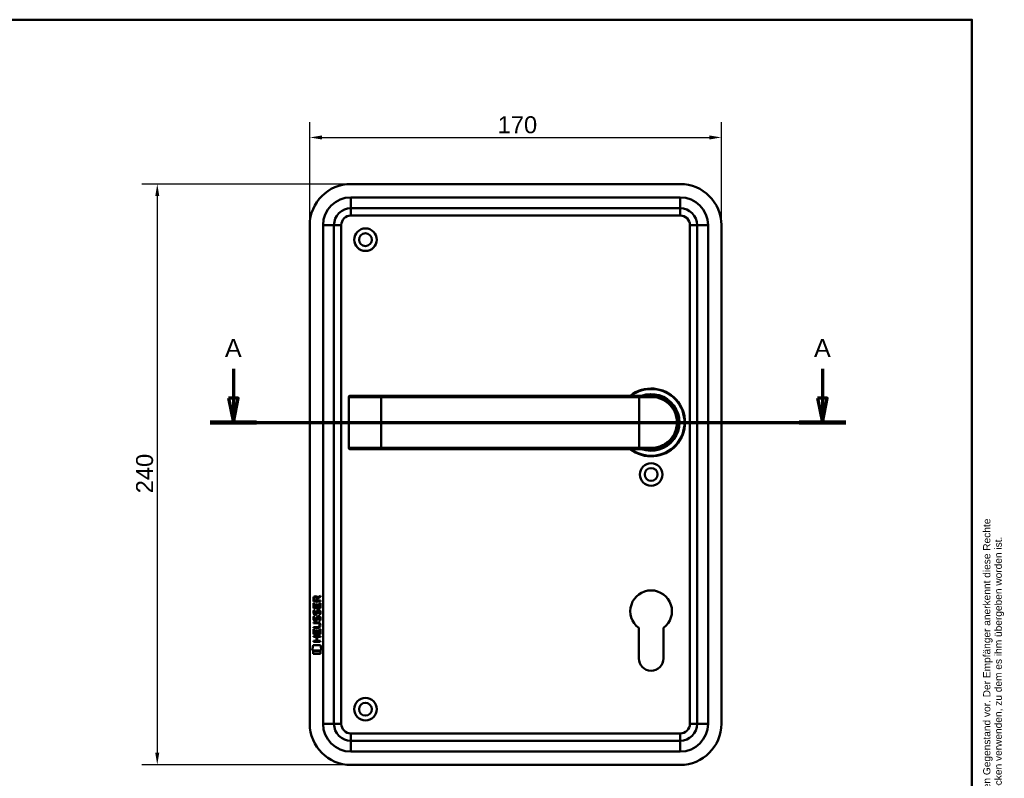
# Model space of a CAD drawing. Header units: millimetres. Extents: x 20 to 833, y 20 to 574.
# Tile 4 of 4: x 427 to 833, y 261 to 574. Entities that reach past the tile are written whole.
import ezdxf
from ezdxf.enums import TextEntityAlignment as Align

# ---------------------------------------------------------------- set-up
doc = ezdxf.new("R2010")
doc.units = ezdxf.units.MM
doc.header["$LTSCALE"] = 2
for name, color, linetype, lineweight in [('Bemaßungen(DIN)', 7, 'Continuous', 25), ('Schnittansichtslinien(DIN)', 7, 'Continuous', 70), ('Sichtbare Kanten(DIN)', 7, 'Continuous', 50), ('Sichtbare tangentiale Kanten(DIN)', 7, 'Continuous', 50), ('Skizziergeometrie(DIN)', 7, 'Continuous', 50), ('Skizzierlinie(DIN)', 7, 'Continuous', 25), ('Symbole(DIN)', 7, 'Continuous', 25)]:
    doc.layers.add(name, color=color, linetype=linetype, lineweight=lineweight)
doc.styles.add('Aktuell-DIN', font='arial.ttf')
doc.styles.add('Aktuell-DINGroßer Text', font='arial.ttf')
doc.styles.add('STANDARD-DIN~0', font='arial.ttf')
doc.styles.add('Textstil10', font='arial.ttf')
doc.styles.add('Textstil41', font='arial.ttf', dxfattribs={"width": 0.8})
doc.styles.add('Textstil83', font='arial.ttf', dxfattribs={"width": 0.8})
doc.dimstyles.new('CAD-LAN', dxfattribs={"dimscale": 2, "dimtxt": 3.5, "dimasz": 2.5, "dimexe": 3.175, "dimexo": 0, "dimgap": 0.8, "dimtad": 1, "dimrnd": 1e-08, "dimtxsty": 'STANDARD-DIN~0', "dimcen": 0.09, "dimdle": 10, "dimclrd": 250, "dimclre": 250, "dimclrt": 250, "dimadec": 0, "dimazin": 2, "dimtfac": 1, "dimtmove": 0, "dimatfit": 3, "dimfxl": 1, "dimtolj": 1, "dimtzin": 0, "dimlwd": 25, "dimlwe": 25, "dimarcsym": 0})

# ---------------------------------------------------------------- blocks, each defined once
blk = doc.blocks.new('Ränder Standardrahmen')
at = {"layer": 'Skizziergeometrie(DIN)', "flags": 128}
blk.add_lwpolyline([(10, 10), (10, 287), (410, 287), (410, 10), (10, 10)], dxfattribs=at)
blk = doc.blocks.new('Schriftfelder Heusser')
at = {"layer": 'Skizziergeometrie(DIN)'}
for p, q in [((101, 229.92), (101, 236.92)), ((101, 236.92), (291, 236.92)), ((111, 229.92), (111, 236.92)), ((123, 229.92), (123, 236.92)), ((232, 229.92), (232, 236.92)), ((256, 229.92), (256, 236.92)), ((291, 236.92), (291, 229.92)), ((101, 191.42), (101, 229.92)), ((101, 229.92), (291, 229.92)), ((111, 229.92), (111, 221.42)), ((123, 229.92), (123, 221.42)), ((232, 229.92), (232, 221.42)), ((256, 229.92), (256, 221.42)), ((291, 229.92), (291, 191.42)), ((101, 221.42), (291, 221.42)), ((150, 221.42), (150, 204.42)), ((198.85, 221.42), (198.85, 204.42)), ((216.35, 221.42), (216.35, 204.42)), ((238.35, 221.42), (238.35, 204.42)), ((278, 221.42), (278, 191.42)), ((278, 208.67), (291, 208.67)), ((101, 204.42), (291, 204.42)), ((142, 204.42), (142, 191.42)), ((236, 204.42), (236, 191.42)), ((278, 200.17), (291, 200.17)), ((291, 191.42), (101, 191.42))]:
    blk.add_line(p, q, dxfattribs=at)
at = {"layer": 'Skizzierlinie(DIN)'}
for p, q in [((113.5, 221.42), (113.5, 204.42)), ((118, 221.42), (118, 204.42)), ((162.35, 221.42), (162.35, 204.42)), ((166.85, 221.42), (166.85, 204.42)), ((113.5, 217.17), (150, 217.17)), ((162.35, 217.17), (278, 217.17)), ((113.5, 212.92), (150, 212.92)), ((162.35, 212.92), (278, 212.92)), ((113.5, 208.67), (150, 208.67)), ((162.35, 208.67), (278, 208.67))]:
    blk.add_line(p, q, dxfattribs=at)
for centre in [(115.75, 219.25), (164.6, 219.25), (115.75, 215.04), (164.6, 215.04), (115.75, 210.79), (164.6, 210.79), (115.75, 206.54), (164.6, 206.54)]:
    blk.add_circle(centre, 1.75, dxfattribs=at)
at = {"layer": 'Symbole(DIN)', "color": 7, "insert": (293.33, 191.7), "char_height": 1.5, "width": 182.3003, "attachment_point": 1, "rotation": 90, "line_spacing_factor": 0.944221, "style": 'Aktuell-DIN'}
blk.add_mtext('\\fArial|b0|i0;\\H1.5000;Die Schlossfabrik Heusser AG ist Eigentümerin dieses Dokumentes und behält sich alle Rechte an diesem und dem dargestellten Gegenstand vor. Der Empfänger anerkennt diese Rechte\\Pund wird das Dokument nicht ohne schriftliche Ermächtigung der Eigentümerin Dritten zugänglich machen oder zu anderen Zwecken verwenden, zu dem es ihm übergeben worden ist.\\P ', dxfattribs=at)
at = {"layer": 'Symbole(DIN)', "color": 179, "true_color": 0x262659, "style": 'Aktuell-DIN'}
for s, insert, char_height, attachment_point in [('Pos.', (106, 227), 2.489, 2), ('Menge', (117, 227), 2.489, 2), ('Benennung', (125.81, 225.38), 2.489, 4), ('B-Nummer', (234.74, 225.62), 2.489, 4), ('Material', (265.02, 225.62), 2.489, 5), ('\\fArial|b0|i0;a', (115.81, 219.53), 2, 5), ('\\fArial|b0|i0;e', (164.54, 219.53), 2, 5), ('\\fArial|b0|i0;Gezeichnet', (200.05, 219.23), 2, 4), ('\\fArial|b0|i0;b', (115.75, 215), 2, 5), ('\\fArial|b0|i0;f', (164.55, 215.06), 2, 5), ('\\fArial|b0|i0;Freigegeben', (199.92, 216), 2, 1), ('\\fArial|b0|i0;c', (115.75, 211.01), 2, 5), ('\\fArial|b0|i0;g', (164.63, 211.05), 2, 5), ('\\fArial|b0|i0;Projekt', (200, 211.98), 2, 1), ('\\fArial|b0|i0;d', (115.76, 206.55), 2, 5), ('\\fArial|b0|i0;h', (164.55, 206.57), 2, 5), ('\\fArial|b0|i0;CAD-Nr.', (200, 207.5), 2, 1), ('\\fArial|b0|i0;\\H2.0000;Massstab', (284.39, 206.37), 2, 5), ('\\fArial|b0|i0;\\H2.0000;Baugruppe', (143.1, 203.73), 2, 1), ('\\fArial|b0|i0;Zeichnungs-Nr.', (237, 203.5), 2, 1), ('\\fArial|b0|i0;\\H2.5000;4853 Murgenthal', (113.33, 192.46), 2.5, 7)]:
    blk.add_mtext(s, dxfattribs=dict(at, insert=insert, char_height=char_height, attachment_point=attachment_point))
at = {"layer": 'Symbole(DIN)', "color": 179, "true_color": 0x262659, "attachment_point": 5, "style": 'Aktuell-DIN'}
for s, insert, char_height, width in [('Änd.', (107.21, 213), 2.489, 12.3494), ('Änd.', (156.12, 212.76), 2.489, 12.3494), ('\\fArial|b0|i0;Änderung', (284.51, 202.33), 2, 12.1143)]:
    blk.add_mtext(s, dxfattribs=dict(at, insert=insert, char_height=char_height, width=width))
at = {"layer": 'Symbole(DIN)', "color": 7, "insert": (143.1, 196.62), "char_height": 4.5, "width": 90.18, "attachment_point": 4, "style": 'Aktuell-DIN'}
blk.add_mtext('\\fArial|b0|i0;\\W0.90;\\H4.5000;Heusser-Muschel Serie 3', dxfattribs=at)
at = {"layer": 'Symbole(DIN)', "color": 179, "true_color": 0x262659, "style": 'Textstil10'}
blk.add_attdef('ERSTELLUNGSDATUM_001', (217.26, 218.29), '', height=2, dxfattribs=at)
at = {"layer": 'Symbole(DIN)', "color": 179, "true_color": 0x262659}
for tag, height, style, p in [('AUTOR', 2.49, 'Aktuell-DIN', (240.03, 219.26)), ('KONTROLLDATUM', 2, 'Textstil10', (217.42, 215.04)), ('KONTROLLIERT_VON', 2, 'Textstil10', (239.98, 215.05))]:
    blk.add_attdef(tag, text='', height=height, dxfattribs=dict(at, style=style)).set_placement(p, align=Align.MIDDLE_LEFT)
at = {"layer": 'Symbole(DIN)', "color": 7, "style": 'Textstil83', "width": 0.8}
blk.add_attdef('Anfänglicher_Ansichtsmaßstab_001', (281.57, 213.34), '', height=2.3, dxfattribs=at)
at = {"layer": 'Symbole(DIN)', "color": 179, "true_color": 0x262659, "style": 'Textstil10'}
blk.add_attdef('PROJEKT', text='', height=2, dxfattribs=at).set_placement((217.77, 209.72), align=Align.BOTTOM_LEFT)
at = {"layer": 'Symbole(DIN)', "color": 7, "style": 'Textstil41', "width": 0.8}
blk.add_attdef('STATUS', text='', height=5, dxfattribs=at).set_placement((284.53, 195.86), align=Align.MIDDLE_CENTER)
blk = doc.blocks.new('*D20')
at = {"layer": 'Bemaßungen(DIN)', "color": 250, "linetype": 'Continuous', "lineweight": 25, "true_color": 0x3f3f3f, "transparency": 16777216}
for p, q in [((546.53, 489.1), (546.53, 531.69)), ((716.53, 489.1), (716.53, 531.69)), ((551.53, 525.34), (711.53, 525.34))]:
    blk.add_line(p, q, dxfattribs=at)
at = {"layer": 'Bemaßungen(DIN)', "color": 250, "linetype": 'Continuous', "true_color": 0x3f3f3f, "transparency": 16777216}
for points in [[(551.53, 526.17), (551.53, 524.5), (546.53, 525.34)], [(711.53, 526.17), (711.53, 524.5), (716.53, 525.34)]]:
    blk.add_solid(points, dxfattribs=at)
at = {"layer": 'Defpoints', "color": 0, "linetype": 'Continuous', "transparency": 16777216}
for p in [(716.53, 525.34), (546.53, 489.1), (716.53, 489.1)]:
    blk.add_point(p, dxfattribs=at)
at = {"layer": 'Bemaßungen(DIN)', "color": 250, "linetype": 'Continuous', "lineweight": 25, "true_color": 0x3f3f3f, "transparency": 16777216, "insert": (624.14, 534.09), "char_height": 7, "attachment_point": 1, "style": 'STANDARD-DIN~0'}
blk.add_mtext('\\A1;170', dxfattribs=at)
blk = doc.blocks.new('*D21')
at = {"layer": 'Bemaßungen(DIN)', "color": 250, "linetype": 'Continuous', "lineweight": 25, "true_color": 0x3f3f3f, "transparency": 16777216}
for p, q in [((563.53, 506.1), (477.18, 506.1)), ((483.53, 501.1), (483.53, 271.1)), ((563.53, 266.1), (477.18, 266.1))]:
    blk.add_line(p, q, dxfattribs=at)
at = {"layer": 'Bemaßungen(DIN)', "color": 250, "linetype": 'Continuous', "true_color": 0x3f3f3f, "transparency": 16777216}
for points in [[(482.7, 501.1), (484.36, 501.1), (483.53, 506.1)], [(482.7, 271.1), (484.36, 271.1), (483.53, 266.1)]]:
    blk.add_solid(points, dxfattribs=at)
at = {"layer": 'Defpoints', "color": 0, "linetype": 'Continuous', "transparency": 16777216}
for p in [(563.53, 506.1), (483.53, 266.1), (563.53, 266.1)]:
    blk.add_point(p, dxfattribs=at)
at = {"layer": 'Bemaßungen(DIN)', "color": 250, "linetype": 'Continuous', "lineweight": 25, "true_color": 0x3f3f3f, "transparency": 16777216, "insert": (474.78, 378.32), "char_height": 7, "attachment_point": 1, "rotation": 90, "style": 'STANDARD-DIN~0'}
blk.add_mtext('\\A1;240', dxfattribs=at)
blk = doc.blocks.new('2DTransSchnitt0')
at = {"layer": 'Schnittansichtslinien(DIN)', "linetype": 'Continuous'}
for p, q in [((257.48, 214.89), (257.48, 208.8)), ((379.15, 214.89), (379.15, 208.8)), ((256.48, 208.8), (257.48, 203.8)), ((258.48, 208.8), (256.48, 208.8)), ((257.48, 208.8), (257.48, 203.8)), ((257.48, 203.8), (258.48, 208.8)), ((378.15, 208.8), (379.15, 203.8)), ((380.15, 208.8), (378.15, 208.8)), ((379.15, 208.8), (379.15, 203.8)), ((379.15, 203.8), (380.15, 208.8)), ((252.68, 203.8), (383.95, 203.8))]:
    blk.add_line(p, q, dxfattribs=at)
at = {"layer": 'Schnittansichtslinien(DIN)', "linetype": 'Continuous', "lineweight": 140}
for p, q in [((252.68, 203.8), (262.29, 203.8)), ((374.34, 203.8), (383.95, 203.8))]:
    blk.add_line(p, q, dxfattribs=at)
at = {"layer": 'Schnittansichtslinien(DIN)', "linetype": 'Continuous', "flags": 128}
for points in [[(256.48, 208.8), (257.48, 203.8), (258.48, 208.8), (256.48, 208.8)], [(378.15, 208.8), (379.15, 203.8), (380.15, 208.8), (378.15, 208.8)]]:
    blk.add_lwpolyline(points, dxfattribs=at)
at = {"layer": 'Schnittansichtslinien(DIN)'}
for points in [[(256.48, 208.8), (257.48, 203.8), (258.48, 208.8), (256.48, 208.8)], [(378.15, 208.8), (379.15, 203.8), (380.15, 208.8), (378.15, 208.8)]]:
    blk.add_solid(points, dxfattribs=at)
at = {"layer": 'Schnittansichtslinien(DIN)', "char_height": 3.73, "attachment_point": 7, "style": 'Aktuell-DINGroßer Text'}
for insert in [(255.73, 217.3), (377.39, 217.3)]:
    blk.add_mtext('A', dxfattribs=dict(at, insert=insert))

msp = doc.modelspace()

# ---------------------------------------------------------------- linework, layer by layer
at = {"layer": 'Sichtbare Kanten(DIN)'}
for p, q in [((699.529, 506.101), (563.529, 506.101)), ((563.529, 496.101), (699.529, 496.101)), ((546.529, 489.101), (546.529, 283.101)), ((556.529, 283.101), (556.529, 489.101)), ((706.529, 489.101), (706.529, 283.101)), ((716.529, 283.101), (716.529, 489.101)), ((562.635, 418.101), (562.635, 397.101)), ((563.135, 418.601), (563.155, 418.601)), ((576.029, 418.601), (563.155, 418.601)), ((682.529, 418.601), (576.029, 418.601)), ((682.529, 418.601), (687.529, 418.601)), ((563.155, 396.601), (563.135, 396.601)), ((563.155, 396.601), (576.029, 396.601)), ((576.029, 396.601), (682.529, 396.601)), ((687.529, 396.601), (682.529, 396.601)), ((688.145, 396.618), (688.145, 396.618)), ((548.043, 333.587), (548.046, 334.901)), ((550.902, 333.585), (548.043, 333.587)), ((548.394, 334.857), (548.393, 333.968)), ((548.393, 333.968), (549.411, 333.968)), ((549.411, 333.968), (549.412, 334.856)), ((549.708, 335.217), (550.904, 336.007)), ((550.903, 335.573), (549.761, 334.818)), ((549.761, 334.818), (549.761, 333.967)), ((549.761, 333.967), (550.902, 333.966)), ((550.902, 333.966), (550.902, 333.585)), ((550.904, 336.007), (550.903, 335.573)), ((548.041, 330.857), (548.043, 332.861)), ((550.9, 330.855), (548.041, 330.857)), ((548.043, 332.861), (548.391, 332.861)), ((548.213, 330.083), (548.552, 329.983)), ((548.391, 332.861), (548.39, 331.234)), ((548.39, 331.234), (549.284, 331.233)), ((549.284, 331.233), (549.286, 332.68)), ((549.286, 332.68), (549.634, 332.68)), ((549.634, 332.68), (549.633, 331.233)), ((549.633, 331.233), (550.552, 331.232)), ((550.141, 329.78), (550.13, 329.78)), ((550.552, 331.232), (550.553, 332.879)), ((550.553, 332.879), (550.901, 332.879)), ((550.901, 332.879), (550.9, 330.855)), ((548.211, 327.537), (548.55, 327.436)), ((548.407, 326.205), (548.414, 326.188)), ((548.409, 328.751), (548.417, 328.734)), ((549.091, 326.107), (549.102, 326.124)), ((549.093, 328.654), (549.104, 328.671)), ((550.139, 327.233), (550.128, 327.233)), ((548.033, 320.119), (548.034, 322.123)), ((548.034, 322.123), (548.383, 322.123)), ((548.035, 322.695), (548.035, 323.072)), ((548.035, 323.072), (549.705, 323.07)), ((549.68, 322.693), (548.035, 322.695)), ((548.036, 324.629), (548.036, 325.006)), ((548.036, 325.006), (549.682, 325.005)), ((549.706, 324.628), (548.036, 324.629)), ((548.383, 322.123), (548.381, 320.496)), ((549.276, 320.495), (549.277, 321.942)), ((549.277, 321.942), (549.626, 321.942)), ((549.626, 321.942), (549.624, 320.495)), ((550.543, 320.494), (550.544, 322.141)), ((550.544, 322.141), (550.893, 322.141)), ((550.586, 323.843), (550.586, 323.853)), ((550.893, 322.141), (550.891, 320.117)), ((682.429, 310.101), (682.429, 322.676)), ((692.629, 322.676), (692.629, 310.101)), ((548.029, 317.014), (548.029, 317.391)), ((548.029, 317.391), (549.272, 317.39)), ((548.03, 318.949), (548.031, 319.326)), ((549.273, 318.948), (548.03, 318.949)), ((548.031, 319.326), (550.889, 319.324)), ((550.891, 320.117), (548.033, 320.119)), ((548.381, 320.496), (549.276, 320.495)), ((549.272, 317.39), (549.273, 318.948)), ((549.624, 320.495), (550.543, 320.494)), ((549.63, 318.947), (549.629, 317.39)), ((549.629, 317.39), (550.888, 317.389)), ((550.889, 318.946), (549.63, 318.947)), ((550.888, 317.389), (550.887, 317.012)), ((550.889, 319.324), (550.889, 318.946)), ((547.498, 313.437), (547.957, 315.57)), ((551.413, 313.434), (547.498, 313.437)), ((547.957, 315.57), (550.963, 315.567)), ((550.887, 317.012), (548.029, 317.014)), ((550.963, 315.567), (551.413, 313.434)), ((547.956, 312.009), (547.957, 313.151)), ((550.953, 312.007), (547.956, 312.009)), ((547.957, 313.151), (550.954, 313.149)), ((550.954, 313.149), (550.953, 312.007)), ((699.529, 276.101), (563.529, 276.101)), ((563.529, 266.101), (699.529, 266.101))]:
    msp.add_line(p, q, dxfattribs=at)
for centre, radius in [((569.529, 483.101), 4.65), ((569.529, 483.101), 2.65), ((687.529, 386.101), 4.65), ((687.529, 386.101), 2.65), ((569.529, 289.101), 4.65), ((569.529, 289.101), 2.65)]:
    msp.add_circle(centre, radius, dxfattribs=at)
for centre, radius, start, end in [((563.529, 489.101), 17, 90, 180), ((699.529, 489.101), 17, 0, 90), ((563.529, 489.101), 7, 90, 180), ((699.529, 489.101), 7, 0, 90), ((687.529, 407.601), 14, 231.78679, 128.21321), ((687.529, 407.601), 13.8, 232.8542, 127.1458), ((687.529, 407.601), 11.7, 250.08028, 109.91972), ((687.529, 407.601), 11.6, 251.49137, 108.50863), ((687.529, 407.601), 11.5, 253.04257, 106.95743), ((563.135, 418.101), 0.5, 90, 180), ((687.529, 407.601), 11.3, 256.76803, 103.23197), ((563.135, 397.101), 0.5, 180, 270), ((689.76, 397.543), 0.85, 246.1525, 246.31943), ((689.76, 397.543), 0.85, 318.70094, 318.90952), ((699.899, 394.953), 8.725, 164.07111, 164.08013), ((699.899, 394.953), 8.725, 160.12416, 160.12648), ((687.529, 329.601), 8.6, 306.37184, 233.62816), ((687.529, 310.101), 5.1, 180, 0), ((563.529, 283.101), 17, 180, 270), ((563.529, 283.101), 7, 180, 270), ((699.529, 283.101), 7, 270, 0), ((699.529, 283.101), 17, 270, 0)]:
    msp.add_arc(centre, radius, start, end, dxfattribs=at)
for centre, major_axis, ratio, start_param, end_param in [((549.573, 334.084), (0.976, -1.274), 0.5180415, 2.7627686, 3.7355131), ((548.18, 334.003), (1.242, 1.64), 0.5994938, 5.878165, 6.7089725), ((549.482, 328.093), (0.839, 1.642), 0.4591024, 5.9761877, 6.4975755), ((549.759, 329.562), (1.192, 3.54), 0.2215161, 2.8263053, 2.8854462), ((549.675, 331.862), (1.103, 3.296), 0.2312948, 2.8124619, 2.8734213), ((549.16, 327.008), (0.583, 1.012), 0.541605, 2.7569093, 3.2147406), ((549.155, 329.545), (0.574, 1.004), 0.5438409, 2.7534304, 3.2137241), ((549.033, 326.132), (0.098, 0.139), 0.3641716, 4.4844927, 4.7925708), ((549.035, 328.678), (0.098, 0.139), 0.3641716, 4.4844927, 4.7925708), ((549.481, 325.549), (0.838, 1.64), 0.4594521, 5.9760112, 6.497704), ((545.865, 327.375), (4.808, -4.323), 0.3742014, 5.888113, 6.6064523), ((545.861, 320.331), (4.814, 4.313), 0.3742661, 5.9599282, 6.6783921), ((527.153, 343.68), (23.266, -20.361), 0.1371339, 6.127502, 6.402435)]:
    msp.add_ellipse(centre, major_axis=major_axis, ratio=ratio, start_param=start_param, end_param=end_param, dxfattribs=at)
for points, knots in [([(687.529, 396.601), (689.186, 396.601), (690.828, 396.981), (692.301, 397.69), (693.774, 398.399), (695.078, 399.434), (696.104, 400.71), (697.129, 401.987), (697.872, 403.505), (698.246, 405.123), (698.62, 406.742), (698.62, 408.462), (698.246, 410.079), (697.872, 411.696), (697.129, 413.214), (696.104, 414.49), (695.079, 415.766), (693.775, 416.802), (692.302, 417.511), (690.829, 418.22), (689.186, 418.601), (687.529, 418.601)], [-3.3432814, -3.3432814, -3.3432814, -3.3432814, -2.8656698, -2.8656698, -2.8656698, -2.3880581, -2.3880581, -2.3880581, -1.9104465, -1.9104465, -1.9104465, -1.4328349, -1.4328349, -1.4328349, -0.9552233, -0.9552233, -0.9552233, -0.4776116, -0.4776116, -0.4776116, 0, 0, 0, 0]), ([(550.586, 323.853), (550.586, 323.899), (550.583, 323.946), (550.567, 324.082), (550.545, 324.169), (550.47, 324.32), (550.424, 324.381), (550.304, 324.487), (550.233, 324.527), (550.016, 324.611), (549.856, 324.628), (549.706, 324.628)], [-0.13394602, -0.13394602, -0.13394602, -0.13394602, -0.11996159, -0.11996159, -0.09310912, -0.09310912, -0.06964663, -0.06964663, -0.04519613, -0.04519613, 0, 0, 0, 0])]:
    msp.add_open_spline(points, degree=3, knots=knots, dxfattribs=at)
for points in [[(548.046, 334.901), (548.06, 335.342), (548.292, 335.804), (548.905, 335.804)], [(549.412, 334.856), (549.412, 335.129), (549.325, 335.454), (548.909, 335.455)], [(548.012, 329.407), (548.03, 329.546), (548.071, 329.753), (548.142, 329.926)], [(548.142, 329.926), (548.161, 329.976), (548.213, 330.083), (548.213, 330.083)], [(548.397, 329.518), (548.333, 329.266), (548.326, 329.041), (548.385, 328.825)], [(548.552, 329.983), (548.552, 329.983), (548.432, 329.656), (548.397, 329.518)], [(549.285, 329.189), (549.369, 329.557), (549.471, 329.768), (549.612, 329.936)], [(549.612, 329.936), (549.705, 330.046), (549.835, 330.118), (550.015, 330.142)], [(549.859, 329.662), (549.788, 329.574), (549.727, 329.435), (549.673, 329.237)], [(550.13, 329.78), (550.008, 329.78), (549.933, 329.747), (549.859, 329.662)], [(550.015, 330.142), (550.302, 330.18), (550.585, 330.08), (550.779, 329.764)], [(550.547, 328.736), (550.616, 329.069), (550.616, 329.345), (550.51, 329.542)], [(550.779, 329.764), (550.889, 329.583), (550.942, 329.364), (550.942, 329.094)], [(548.087, 326.058), (547.997, 326.299), (547.968, 326.532), (548.01, 326.86)], [(548.089, 328.605), (547.999, 328.845), (547.97, 329.079), (548.012, 329.407)], [(548.01, 326.86), (548.028, 326.999), (548.069, 327.206), (548.14, 327.38)], [(548.647, 325.597), (548.423, 325.63), (548.194, 325.776), (548.087, 326.058)], [(548.649, 328.144), (548.425, 328.177), (548.196, 328.322), (548.089, 328.605)], [(548.14, 327.38), (548.159, 327.429), (548.211, 327.536), (548.211, 327.537)], [(548.395, 326.972), (548.331, 326.719), (548.324, 326.495), (548.383, 326.279)], [(548.55, 327.436), (548.55, 327.436), (548.43, 327.11), (548.395, 326.972)], [(548.619, 325.975), (548.766, 325.915), (548.955, 325.951), (549.06, 326.065)], [(548.621, 328.521), (548.768, 328.462), (548.957, 328.497), (549.062, 328.612)], [(548.801, 325.585), (548.701, 325.586), (548.68, 325.593), (548.647, 325.597)], [(548.803, 328.131), (548.703, 328.133), (548.682, 328.139), (548.649, 328.144)], [(549.429, 325.949), (549.314, 325.739), (549.119, 325.581), (548.801, 325.585)], [(549.431, 328.496), (549.316, 328.286), (549.121, 328.127), (548.803, 328.131)], [(549.102, 326.124), (549.171, 326.234), (549.228, 326.397), (549.283, 326.642)], [(549.104, 328.671), (549.173, 328.78), (549.23, 328.944), (549.285, 329.189)], [(549.283, 326.642), (549.367, 327.01), (549.469, 327.221), (549.61, 327.389)], [(549.622, 326.492), (549.567, 326.252), (549.505, 326.087), (549.429, 325.949)], [(549.624, 329.038), (549.569, 328.799), (549.507, 328.634), (549.431, 328.496)], [(549.61, 327.389), (549.703, 327.499), (549.833, 327.572), (550.013, 327.596)], [(549.671, 326.691), (549.663, 326.66), (549.623, 326.494), (549.622, 326.492)], [(549.673, 329.237), (549.665, 329.207), (549.625, 329.041), (549.624, 329.038)], [(549.857, 327.116), (549.786, 327.027), (549.725, 326.889), (549.671, 326.691)], [(550.128, 327.233), (550.006, 327.234), (549.931, 327.201), (549.857, 327.116)], [(550.013, 327.596), (550.3, 327.634), (550.583, 327.534), (550.777, 327.217)], [(550.332, 325.651), (550.332, 325.651), (550.486, 325.905), (550.545, 326.189)], [(550.7, 325.564), (550.68, 325.569), (550.332, 325.651), (550.332, 325.651)], [(550.334, 328.197), (550.334, 328.197), (550.488, 328.451), (550.547, 328.736)], [(550.702, 328.111), (550.682, 328.115), (550.334, 328.197), (550.334, 328.197)], [(550.545, 326.189), (550.614, 326.523), (550.614, 326.799), (550.508, 326.996)], [(550.925, 326.282), (550.895, 325.951), (550.737, 325.622), (550.7, 325.564)], [(550.927, 328.829), (550.897, 328.498), (550.739, 328.168), (550.702, 328.111)], [(550.777, 327.217), (550.887, 327.037), (550.94, 326.818), (550.94, 326.548)], [(550.94, 326.548), (550.94, 326.463), (550.933, 326.377), (550.925, 326.282)], [(550.942, 329.094), (550.942, 329.01), (550.935, 328.924), (550.927, 328.829)]]:
    msp.add_open_spline(points, degree=3, dxfattribs=at)
at = {"layer": 'Sichtbare tangentiale Kanten(DIN)'}
for p, q in [((699.529, 500.601), (563.529, 500.601)), ((563.529, 500.601), (563.529, 496.101)), ((699.529, 500.601), (699.529, 496.101)), ((563.529, 493.101), (563.529, 496.101)), ((563.529, 493.101), (699.529, 493.101)), ((699.529, 493.101), (699.529, 496.101)), ((552.029, 489.101), (556.529, 489.101)), ((552.029, 489.101), (552.029, 283.101)), ((559.529, 489.101), (556.529, 489.101)), ((559.529, 283.101), (559.529, 489.101)), ((703.529, 489.101), (706.529, 489.101)), ((703.529, 489.101), (703.529, 283.101)), ((711.029, 489.101), (706.529, 489.101)), ((711.029, 283.101), (711.029, 489.101)), ((562.674, 418.101), (562.635, 418.101)), ((562.674, 397.101), (562.674, 418.101)), ((562.674, 418.101), (576.029, 418.101)), ((576.029, 418.601), (576.029, 418.101)), ((576.029, 418.101), (682.529, 418.101)), ((576.029, 418.101), (576.029, 397.101)), ((682.529, 418.601), (682.529, 418.101)), ((682.529, 418.101), (682.529, 397.101)), ((687.586, 418.101), (682.529, 418.101)), ((562.635, 397.101), (562.674, 397.101)), ((576.029, 397.101), (562.674, 397.101)), ((682.529, 397.101), (576.029, 397.101)), ((576.029, 396.601), (576.029, 397.101)), ((682.529, 397.101), (687.586, 397.101)), ((682.529, 396.601), (682.529, 397.101)), ((556.529, 283.101), (552.029, 283.101)), ((556.529, 283.101), (559.529, 283.101)), ((706.529, 283.101), (703.529, 283.101)), ((706.529, 283.101), (711.029, 283.101)), ((699.529, 279.101), (563.529, 279.101)), ((563.529, 276.101), (563.529, 279.101)), ((699.529, 276.101), (699.529, 279.101)), ((563.529, 276.101), (563.529, 271.601)), ((699.529, 276.101), (699.529, 271.601)), ((563.529, 271.601), (699.529, 271.601))]:
    msp.add_line(p, q, dxfattribs=at)
for centre, radius, start, end in [((563.529, 489.101), 11.5, 90, 180), ((699.529, 489.101), 11.5, 0, 90), ((563.529, 489.101), 4, 90, 180), ((699.529, 489.101), 4, 0, 90), ((563.529, 283.101), 11.5, 180, 270), ((563.529, 283.101), 4, 180, 270), ((699.529, 283.101), 4, 270, 0), ((699.529, 283.101), 11.5, 270, 0)]:
    msp.add_arc(centre, radius, start, end, dxfattribs=at)
for centre, major_axis, ratio, start_param, end_param in [((563.155, 418.101), (0, 0.5), 0.9612617, 0, 1.5707963), ((687.529, 418.101), (0, 0.5), 0.1145038, 4.712389, 6.2831853), ((563.155, 397.101), (0, -0.5), 0.9612617, 4.712389, 6.2831853), ((687.529, 397.101), (0, -0.5), 0.1145038, 0, 1.5707963)]:
    msp.add_ellipse(centre, major_axis=major_axis, ratio=ratio, start_param=start_param, end_param=end_param, dxfattribs=at)
msp.add_open_spline([(687.586, 418.101), (689.186, 418.101), (690.772, 417.737), (692.194, 417.06), (693.616, 416.384), (694.876, 415.395), (695.865, 414.177), (696.855, 412.959), (697.576, 411.511), (697.936, 409.967), (698.295, 408.422), (698.294, 406.781), (697.934, 405.236), (697.574, 403.691), (696.854, 402.242), (695.865, 401.024), (694.876, 399.805), (693.616, 398.817), (692.194, 398.141), (690.771, 397.464), (689.186, 397.101), (687.586, 397.101)], degree=3, knots=[0, 0, 0, 0, 0.4776116, 0.4776116, 0.4776116, 0.9552233, 0.9552233, 0.9552233, 1.4328349, 1.4328349, 1.4328349, 1.9104465, 1.9104465, 1.9104465, 2.3880581, 2.3880581, 2.3880581, 2.8656698, 2.8656698, 2.8656698, 3.3432814, 3.3432814, 3.3432814, 3.3432814], dxfattribs=at)

# ---------------------------------------------------------------- block references
at = {"xscale": 2, "yscale": 2, "zscale": 2}
msp.add_blockref('Ränder Standardrahmen', (0, 0), dxfattribs=at)
msp.add_blockref('Schriftfelder Heusser', (238, -362.833), dxfattribs=at).add_auto_attribs({'ERSTELLUNGSDATUM_001': '23.12.2020', 'Anfänglicher_Ansichtsmaßstab_001': '1 : 2'})
at = {"layer": 'Schnittansichtslinien(DIN)', "xscale": 2, "yscale": 2, "zscale": 2}
msp.add_blockref('2DTransSchnitt0', (0, 0), dxfattribs=at)

# ---------------------------------------------------------------- dimensions: what is measured, and where the dimension line sits
at = {"layer": 'Bemaßungen(DIN)', "color": 250, "linetype": 'Continuous', "lineweight": 25, "true_color": 0x3f3f3f}
for base, p1, p2, angle, picture, middle in [((716.529, 525.338), (546.529, 489.101), (716.529, 489.101), 180, '*D20', (631.529, 525.338)), ((483.529, 266.101), (563.529, 506.101), (563.529, 266.101), 90, '*D21', (483.529, 386.101))]:
    dim = msp.add_linear_dim(base=base, p1=p1, p2=p2, angle=angle, dimstyle='CAD-LAN', override={"dimgap": 0.8, "dimdec": 2, "dimtol": 0, "dimlim": 0, "dimtp": 0, "dimtm": 0, "dimtdec": 2, "dimtofl": 0, "dimatfit": 1}, dxfattribs=at)
    dim.commit()
    dim.dimension.update_dxf_attribs({"geometry": picture, "text_midpoint": middle, "dimtype": 160})

doc.saveas('drawing.dxf')
